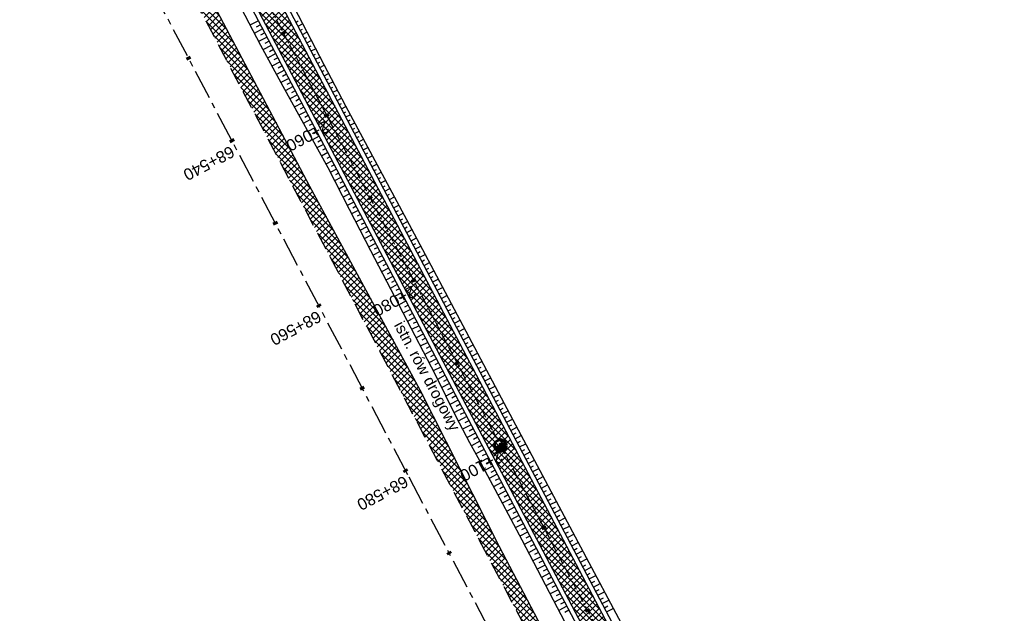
# Model space of a CAD drawing. Header units: metres. Extents: x 7529682 to 7533704, y 5721210 to 5727842.
# Tile 34 of 64: x 7530644 to 7530750, y 5725925 to 5725989. Entities that reach past the tile are written whole.
import ezdxf

# ---------------------------------------------------------------- set-up
doc = ezdxf.new("R2010")
doc.units = ezdxf.units.M
doc.linetypes.add('CENTER', pattern=[50.8, 31.75, -6.35, 6.35, -6.35])
doc.linetypes.add('HIDDEN', pattern=[9.525, 6.35, -3.175])
for name, color, linetype in [('C-DROGI-SYTUACJA-ETYKIETY', 7, 'Continuous'), ('D-hatch-pobocza', 131, 'Continuous'), ('D-pobocza', 7, 'Continuous'), ('D-skarpa', 7, 'Continuous'), ('D-skarpa-kreskowanie', 7, 'Continuous')]:
    doc.layers.add(name, color=color, linetype=linetype)
doc.layers.add('D-hatch-ciag-pieszo-rowerowy', color=7, linetype='Continuous', lineweight=13, true_color=0xff9f80)
for name, color, linetype, lineweight in [('D-krawędzie', 7, 'Continuous', 30), ('D-obrzeża', 7, 'Continuous', 30), ('D-opisy', 7, 'Continuous', 30), ('D-oś', 10, 'CENTER', 30)]:
    doc.layers.add(name, color=color, linetype=linetype, lineweight=lineweight)
doc.layers.add('poprzeczki', color=7, linetype='Continuous', true_color=0x0000c7)
doc.styles.get("Standard").update_dxf_attribs({"font": 'arial.ttf'})
pattern_1 = [(45, (0, 0), (-0.33675960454, 0.33675960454), []), (135, (0, 0), (-0.33675960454, -0.33675960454), [])]

# ---------------------------------------------------------------- blocks, each defined once
blk = doc.blocks.new('AeccTickLine')
at = {"color": 0, "linetype": 'ByBlock', "lineweight": -2}
blk.add_line((0, 1), (0, -1), dxfattribs=at)
blk = doc.blocks.new('kilometraz')
at = {"linetype": 'ByBlock', "lineweight": -2}
blk.add_hatch(color=0, dxfattribs=at).paths.add_polyline_path([(0, -0.28125, 0.41421356), (0.28125, 0, 0.41421356), (0, 0.28125)])
at = {"color": 0, "linetype": 'ByBlock', "lineweight": -2}
blk.add_line((0, 0.28125), (0, -0.28125), dxfattribs=at)
blk.add_circle((0, 0), 0.28125, dxfattribs=at)

msp = doc.modelspace()

# ---------------------------------------------------------------- hatches: boundary and pattern name
at = {"layer": 'D-hatch-ciag-pieszo-rowerowy'}
h = msp.add_hatch(dxfattribs=at)
h.set_pattern_fill('ANSI37', color=256, scale=0.15, style=0)
h.set_pattern_definition(pattern_1)
h.paths.add_polyline_path([(7530664.91, 5726005.01, 0.00515), (7530662.07, 5726010.5), (7530653.61, 5726026.49, -0.00515), (7530650.77, 5726031.98), (7530649.25, 5726035), (7530648.14, 5726034.44), (7530649.66, 5726031.42, 0.00515), (7530652.49, 5726025.93), (7530660.96, 5726009.94, -0.00515), (7530663.79, 5726004.45), (7530666.94, 5725998.21), (7530691.54, 5725951.45), (7530692.66, 5725952.01), (7530668.05, 5725998.78)])
h.paths.add_polyline_path([(7530663.79, 5726004.45, 0.00515), (7530660.96, 5726009.94), (7530652.49, 5726025.93, -0.00515), (7530649.66, 5726031.42), (7530648.14, 5726034.44), (7530647.02, 5726033.88), (7530648.54, 5726030.86, 0.00515), (7530651.37, 5726025.37), (7530659.84, 5726009.38, -0.00515), (7530662.68, 5726003.89), (7530665.83, 5725997.63), (7530690.43, 5725950.89), (7530691.54, 5725951.45), (7530666.94, 5725998.21)])
h = msp.add_hatch(dxfattribs=at)
h.set_pattern_fill('ANSI37', color=256, scale=0.15, style=0)
h.set_pattern_definition(pattern_1)
h.paths.add_polyline_path([(7530714.41, 5725910.76), (7530696.21, 5725945.27), (7530692.66, 5725952.01), (7530691.54, 5725951.45), (7530695.1, 5725944.69), (7530713.31, 5725910.18), (7530731.23, 5725876.24), (7530749.94, 5725840.8), (7530759.63, 5725822.46), (7530760.74, 5725823.04), (7530751.05, 5725841.38), (7530732.33, 5725876.83)])
h.paths.add_polyline_path([(7530713.31, 5725910.18), (7530695.1, 5725944.69), (7530691.54, 5725951.45), (7530690.43, 5725950.89), (7530693.99, 5725944.1), (7530712.2, 5725909.6), (7530730.12, 5725875.66), (7530748.84, 5725840.22), (7530758.52, 5725821.88), (7530759.63, 5725822.46), (7530749.94, 5725840.8), (7530731.23, 5725876.24)])
at = {"layer": 'D-hatch-pobocza'}
h = msp.add_hatch(dxfattribs=at)
h.set_pattern_fill('ANSI37', color=256, scale=0.15, style=0)
h.set_pattern_definition(pattern_1)
h.paths.add_polyline_path([(7530720.98, 5725884.44), (7530708.37, 5725908.34), (7530695.8, 5725932.28), (7530687.36, 5725949.02), (7530675.51, 5725970.87), (7530663.29, 5725994.02), (7530649.63, 5726020.19), (7530635.9, 5726046.17), (7530600.69, 5726114.06), (7530599.74, 5726113.51), (7530641.56, 5726032.01), (7530660.96, 5725995.07), (7530689.13, 5725941.54), (7530707.34, 5725907.03), (7530725.26, 5725873.09), (7530743.97, 5725837.65), (7530770.53, 5725787.12), (7530787.86, 5725754.27), (7530809.81, 5725712.7), (7530812.03, 5725712.54), (7530798.84, 5725737.15), (7530787.35, 5725758.8), (7530776.05, 5725780.2), (7530760.43, 5725809.79), (7530749.22, 5725830.63), (7530733.52, 5725861.06)])

# ---------------------------------------------------------------- linework, layer by layer
at = {"layer": 'D-krawędzie', "linetype": 'HIDDEN', "ltscale": 0.3, "flags": 128}
msp.add_lwpolyline([(7530572.01, 5726166.06), (7530599.74, 5726113.52), (7530641.56, 5726032.01), (7530660.96, 5725995.07), (7530689.13, 5725941.54), (7530707.34, 5725907.03), (7530725.26, 5725873.09), (7530743.97, 5725837.65), (7530770.53, 5725787.12), (7530787.86, 5725754.27), (7530809.9, 5725712.54), (7530824.74, 5725684.39), (7530840.86, 5725653.69), (7530860.68, 5725616.15), (7530865.28, 5725607.39), (7530878.05, 5725583.08), (7530918.17, 5725507.18), (7530950.16, 5725446.31), (7530993.42, 5725364.26), (7531022.77, 5725308.72), (7531053.81, 5725249.87), (7531081.17, 5725197.87), (7531103.9, 5725154.54), (7531128.12, 5725108.45), (7531149.3, 5725068.25), (7531167.38, 5725033.77), (7531197.16, 5724976.99), (7531228.15, 5724918.03), (7531253.15, 5724870.49), (7531286.8, 5724806.65), (7531306.74, 5724768.66), (7531335.09, 5724714.65), (7531357.32, 5724672.44), (7531373.64, 5724641.45), (7531392.16, 5724606), (7531418.48, 5724555.85), (7531439.73, 5724515.58), (7531476.36, 5724446.19), (7531491.8, 5724416.76), (7531531.9, 5724339.93), (7531557.23, 5724291.66), (7531569.85, 5724267.58), (7531591.38, 5724226.55), (7531610, 5724191.1), (7531616.88, 5724178), (7531629.98, 5724153.03), (7531641.01, 5724132.02), (7531664.91, 5724087.62), (7531677.64, 5724064.79), (7531683.11, 5724054.99), (7531686.75, 5724048.18), (7531695.45, 5724031.7), (7531703.75, 5724015.92), (7531709.21, 5724005.51), (7531719.39, 5723986.15), (7531726.3, 5723973), (7531732.74, 5723960.74), (7531735.13, 5723956.19)], dxfattribs=at)
at = {"layer": 'D-obrzeża'}
for points in [[(7530816.72, 5725716.02), (7530808.34, 5725732.53, 0.004099), (7530806.08, 5725736.9), (7530794.94, 5725758), (7530777.71, 5725790.9), (7530751.05, 5725841.38), (7530732.33, 5725876.83), (7530714.41, 5725910.76), (7530696.21, 5725945.27), (7530668.05, 5725998.78), (7530664.91, 5726005.01, 0.00515), (7530662.07, 5726010.5), (7530653.61, 5726026.49, -0.00515), (7530650.77, 5726031.98), (7530642.16, 5726049.1), (7530627.43, 5726076.94), (7530607.07, 5726115.58, 0.017191), (7530603.66, 5726121.55), (7530600.46, 5726126.73, -0.223174), (7530600.17, 5726129.27), (7530602.62, 5726136.56), (7530601.53, 5726138.66)], [(7530597.42, 5726127.91, 0.123992), (7530598.09, 5726125.82), (7530601.49, 5726120.31, -0.017191), (7530604.9, 5726114.34), (7530625.21, 5726075.79), (7530639.93, 5726047.96), (7530648.54, 5726030.86, 0.00515), (7530651.37, 5726025.37), (7530659.84, 5726009.38, -0.00515), (7530662.68, 5726003.89), (7530665.83, 5725997.63), (7530693.99, 5725944.1), (7530712.2, 5725909.6), (7530730.12, 5725875.66), (7530748.84, 5725840.22), (7530775.5, 5725789.74), (7530792.73, 5725756.83), (7530803.87, 5725735.73, -0.004099), (7530806.13, 5725731.36), (7530819.01, 5725705.98)]]:
    msp.add_lwpolyline(points, format="xyb", dxfattribs=at)
at = {"layer": 'D-oś', "ltscale": 0.1}
msp.add_lwpolyline([(7530915.08, 5725505.55), (7530874.95, 5725581.45), (7530862.19, 5725605.76), (7530857.58, 5725614.52), (7530837.76, 5725652.06), (7530821.64, 5725682.76), (7530806.8, 5725710.91), (7530784.77, 5725752.63), (7530767.43, 5725785.49), (7530740.87, 5725836.02), (7530722.16, 5725871.46), (7530704.24, 5725905.4), (7530686.03, 5725939.91), (7530657.86, 5725993.44), (7530638.45, 5726030.39), (7530594.85, 5726110.89), (7530594.85, 5726110.89), (7530594.85, 5726110.89), (7530540.21, 5726214.45)], dxfattribs=at)
at = {"layer": 'D-oś', "ltscale": 0.03}
msp.add_lwpolyline([(7530599.1, 5726130, 0.223174), (7530599.58, 5726125.77), (7530602.58, 5726120.93, -0.017191), (7530605.99, 5726114.96), (7530626.32, 5726076.36), (7530641.04, 5726048.53), (7530649.66, 5726031.42, 0.00515), (7530652.49, 5726025.93), (7530660.96, 5726009.94, -0.00515), (7530663.79, 5726004.45), (7530663.79, 5726004.45), (7530666.94, 5725998.21), (7530695.1, 5725944.69), (7530713.31, 5725910.18), (7530731.23, 5725876.24), (7530749.94, 5725840.8)], format="xyb", dxfattribs=at)
at = {"layer": 'D-pobocza'}
for points in [[(7530817.07, 5725716.43), (7530808.79, 5725732.76, 0.004099), (7530806.53, 5725737.13), (7530795.38, 5725758.23), (7530778.16, 5725791.14), (7530751.49, 5725841.62), (7530732.77, 5725877.06), (7530714.85, 5725911), (7530696.65, 5725945.5), (7530668.49, 5725999.02), (7530665.36, 5726005.24, 0.00515), (7530662.52, 5726010.73), (7530654.05, 5726026.72, -0.00515), (7530651.22, 5726032.21), (7530642.6, 5726049.33), (7530627.87, 5726077.17), (7530607.52, 5726115.82, 0.017191), (7530604.09, 5726121.81), (7530600.89, 5726126.99, -0.095206), (7530600.55, 5726127.88)], [(7530602.01, 5726118.49, -0.012618), (7530604.46, 5726114.11), (7530624.76, 5726075.56), (7530639.48, 5726047.74), (7530648.09, 5726030.63, 0.00515), (7530650.93, 5726025.14), (7530659.4, 5726009.16, -0.00515), (7530662.23, 5726003.66), (7530665.39, 5725997.4), (7530693.55, 5725943.87), (7530711.76, 5725909.36), (7530729.68, 5725875.43), (7530748.39, 5725839.98), (7530775.06, 5725789.51), (7530792.29, 5725756.6), (7530803.43, 5725735.5, -0.004099), (7530805.69, 5725731.13), (7530814.62, 5725713.53)]]:
    msp.add_lwpolyline(points, format="xyb", dxfattribs=at)
msp.add_lwpolyline([(7530798.84, 5725737.15), (7530787.35, 5725758.8), (7530776.05, 5725780.2), (7530760.43, 5725809.79), (7530749.22, 5725830.63), (7530733.52, 5725861.06), (7530720.98, 5725884.44), (7530708.37, 5725908.34), (7530695.8, 5725932.28), (7530687.36, 5725949.02), (7530675.51, 5725970.87), (7530663.29, 5725994.02), (7530649.63, 5726020.19), (7530635.9, 5726046.17), (7530600.69, 5726114.06), (7530599.74, 5726113.51)], dxfattribs=at)
at = {"layer": 'D-skarpa', "linetype": 'Continuous'}
msp.add_lwpolyline([(7530670.1, 5725997.26), (7530677, 5725983.95), (7530679.33, 5725979.52), (7530686.43, 5725966.31), (7530688.77, 5725961.89), (7530697.29, 5725945.84), (7530698.14, 5725944.23), (7530715.61, 5725911.4), (7530716.93, 5725908.91), (7530719.27, 5725904.49), (7530721.6, 5725900.07), (7530723.97, 5725895.67), (7530726.3, 5725891.24), (7530728.58, 5725886.79), (7530730.65, 5725882.91, -0.007251), (7530733.05, 5725878.31), (7530733.49, 5725877.44), (7530735.49, 5725873.48), (7530739.99, 5725864.54, -0.009506), (7530747.04, 5725851.31)], format="xyb", dxfattribs=at)
msp.add_lwpolyline([(7530665.59, 5725994.89), (7530670.21, 5725986.02), (7530672.6, 5725981.63), (7530677.44, 5725972.88), (7530679.72, 5725968.43), (7530682, 5725963.98), (7530688.95, 5725950.69), (7530691.16, 5725946.2), (7530692.65, 5725943.4), (7530693.52, 5725941.79), (7530695.87, 5725937.38), (7530698.23, 5725932.96), (7530702.87, 5725924.11)], dxfattribs=at)
at = {"layer": 'D-skarpa-kreskowanie', "linetype": 'Continuous'}
for p, q in [((7530669.99, 5725988.65, 107.3), (7530669.09, 5725988.18, 106.63)), ((7530670.45, 5725987.77, 107.31), (7530669.55, 5725987.29, 106.63)), ((7530670.22, 5725988.21, 107.31), (7530669.77, 5725987.97, 106.97)), ((7530674.03, 5725988.49, 107.44), (7530674.27, 5725988.62, 107.26)), ((7530674.26, 5725988.05, 107.44), (7530674.74, 5725988.3, 107.08)), ((7530674.49, 5725987.61, 107.44), (7530674.73, 5725987.73, 107.26)), ((7530670.92, 5725986.88, 107.31), (7530670.01, 5725986.41, 106.63)), ((7530670.69, 5725987.33, 107.31), (7530670.23, 5725987.09, 106.97)), ((7530674.72, 5725987.17, 107.45), (7530675.2, 5725987.42, 107.09)), ((7530674.96, 5725986.72, 107.45), (7530675.19, 5725986.85, 107.27)), ((7530671.38, 5725986, 107.31), (7530670.48, 5725985.52, 106.63)), ((7530671.15, 5725986.44, 107.31), (7530670.7, 5725986.2, 106.97)), ((7530675.19, 5725986.28, 107.45), (7530675.66, 5725986.53, 107.1)), ((7530675.42, 5725985.84, 107.45), (7530675.66, 5725985.96, 107.28)), ((7530675.66, 5725985.4, 107.45), (7530676.12, 5725985.64, 107.1)), ((7530671.85, 5725985.11, 107.32), (7530670.96, 5725984.64, 106.65)), ((7530671.62, 5725985.56, 107.32), (7530671.17, 5725985.32, 106.98)), ((7530672.08, 5725984.67, 107.32), (7530671.64, 5725984.44, 106.99)), ((7530675.89, 5725984.95, 107.45), (7530676.12, 5725985.07, 107.28)), ((7530676.12, 5725984.51, 107.46), (7530676.58, 5725984.75, 107.11)), ((7530672.32, 5725984.23, 107.32), (7530671.44, 5725983.77, 106.66)), ((7530672.55, 5725983.79, 107.32), (7530672.11, 5725983.56, 106.99)), ((7530676.35, 5725984.07, 107.46), (7530676.58, 5725984.19, 107.29)), ((7530676.59, 5725983.63, 107.46), (7530677.04, 5725983.86, 107.12)), ((7530672.78, 5725983.34, 107.32), (7530671.92, 5725982.89, 106.67)), ((7530673.25, 5725982.46, 107.33), (7530672.39, 5725982.01, 106.68)), ((7530673.01, 5725982.9, 107.33), (7530672.58, 5725982.67, 107)), ((7530676.82, 5725983.18, 107.46), (7530677.05, 5725983.3, 107.29)), ((7530677.05, 5725982.74, 107.46), (7530677.51, 5725982.98, 107.12)), ((7530677.29, 5725982.3, 107.46), (7530677.51, 5725982.42, 107.29)), ((7530673.71, 5725981.57, 107.33), (7530672.87, 5725981.13, 106.7)), ((7530673.48, 5725982.02, 107.33), (7530673.06, 5725981.79, 107.01)), ((7530677.52, 5725981.86, 107.47), (7530677.97, 5725982.1, 107.12)), ((7530677.75, 5725981.41, 107.47), (7530677.98, 5725981.53, 107.3)), ((7530674.18, 5725980.69, 107.33), (7530673.36, 5725980.26, 106.72)), ((7530673.95, 5725981.13, 107.33), (7530673.53, 5725980.91, 107.02)), ((7530677.98, 5725980.97, 107.47), (7530678.44, 5725981.21, 107.13)), ((7530678.22, 5725980.53, 107.47), (7530678.44, 5725980.65, 107.3)), ((7530678.45, 5725980.09, 107.47), (7530678.91, 5725980.33, 107.13)), ((7530674.64, 5725979.8, 107.34), (7530673.84, 5725979.38, 106.73)), ((7530674.41, 5725980.25, 107.34), (7530674.01, 5725980.03, 107.03)), ((7530674.88, 5725979.36, 107.34), (7530674.48, 5725979.15, 107.04)), ((7530678.68, 5725979.64, 107.47), (7530678.91, 5725979.76, 107.3)), ((7530678.92, 5725979.2, 107.48), (7530679.37, 5725979.44, 107.13)), ((7530675.11, 5725978.92, 107.34), (7530674.33, 5725978.51, 106.75)), ((7530675.34, 5725978.48, 107.34), (7530674.96, 5725978.27, 107.05)), ((7530679.15, 5725978.76, 107.48), (7530679.38, 5725978.88, 107.3)), ((7530679.38, 5725978.32, 107.48), (7530679.85, 5725978.56, 107.13)), ((7530675.58, 5725978.03, 107.34), (7530674.81, 5725977.63, 106.77)), ((7530676.04, 5725977.15, 107.35), (7530675.3, 5725976.76, 106.79)), ((7530675.81, 5725977.59, 107.35), (7530675.43, 5725977.39, 107.06)), ((7530679.61, 5725977.87, 107.48), (7530679.85, 5725978, 107.3)), ((7530679.85, 5725977.43, 107.48), (7530680.32, 5725977.68, 107.13)), ((7530680.08, 5725976.99, 107.48), (7530680.32, 5725977.11, 107.31)), ((7530676.51, 5725976.26, 107.35), (7530675.78, 5725975.88, 106.8)), ((7530676.27, 5725976.71, 107.35), (7530675.91, 5725976.51, 107.07)), ((7530680.31, 5725976.55, 107.49), (7530680.79, 5725976.8, 107.12)), ((7530680.55, 5725976.1, 107.49), (7530680.79, 5725976.23, 107.31)), ((7530676.97, 5725975.38, 107.35), (7530676.26, 5725975.01, 106.82)), ((7530676.74, 5725975.82, 107.35), (7530676.38, 5725975.63, 107.08)), ((7530680.78, 5725975.66, 107.49), (7530681.27, 5725975.92, 107.12)), ((7530681.01, 5725975.22, 107.49), (7530681.26, 5725975.35, 107.31)), ((7530681.24, 5725974.78, 107.49), (7530681.74, 5725975.04, 107.12)), ((7530677.44, 5725974.49, 107.36), (7530676.75, 5725974.13, 106.84)), ((7530677.21, 5725974.94, 107.36), (7530676.86, 5725974.75, 107.09)), ((7530677.67, 5725974.05, 107.36), (7530677.33, 5725973.87, 107.1)), ((7530681.48, 5725974.33, 107.49), (7530681.73, 5725974.47, 107.31)), ((7530681.71, 5725973.89, 107.5), (7530682.21, 5725974.16, 107.12)), ((7530677.9, 5725973.61, 107.36), (7530677.23, 5725973.26, 106.86)), ((7530678.14, 5725973.17, 107.36), (7530677.8, 5725972.99, 107.11)), ((7530681.94, 5725973.45, 107.5), (7530682.2, 5725973.58, 107.31)), ((7530682.18, 5725973.01, 107.5), (7530682.68, 5725973.27, 107.12)), ((7530678.37, 5725972.72, 107.36), (7530677.7, 5725972.37, 106.86)), ((7530678.84, 5725971.84, 107.37), (7530678.16, 5725971.48, 106.86)), ((7530678.6, 5725972.28, 107.37), (7530678.27, 5725972.1, 107.11)), ((7530682.41, 5725972.56, 107.5), (7530682.66, 5725972.7, 107.31)), ((7530682.64, 5725972.12, 107.5), (7530683.16, 5725972.39, 107.11)), ((7530679.3, 5725970.95, 107.37), (7530678.61, 5725970.59, 106.85)), ((7530679.07, 5725971.4, 107.37), (7530678.73, 5725971.22, 107.11)), ((7530682.87, 5725971.68, 107.5), (7530683.13, 5725971.82, 107.31)), ((7530683.11, 5725971.24, 107.51), (7530683.63, 5725971.51, 107.11)), ((7530683.34, 5725970.79, 107.51), (7530683.6, 5725970.93, 107.31)), ((7530679.77, 5725970.07, 107.37), (7530679.07, 5725969.7, 106.85)), ((7530679.53, 5725970.51, 107.37), (7530679.19, 5725970.33, 107.11)), ((7530683.57, 5725970.35, 107.51), (7530684.1, 5725970.63, 107.11)), ((7530683.81, 5725969.91, 107.51), (7530684.07, 5725970.05, 107.31)), ((7530684.04, 5725969.47, 107.51), (7530684.58, 5725969.75, 107.11)), ((7530680.23, 5725969.18, 107.38), (7530679.52, 5725968.81, 106.84)), ((7530680, 5725969.63, 107.38), (7530679.65, 5725969.44, 107.11)), ((7530680.47, 5725968.74, 107.38), (7530680.11, 5725968.55, 107.11)), ((7530684.27, 5725969.02, 107.51), (7530684.54, 5725969.17, 107.31)), ((7530684.5, 5725968.58, 107.52), (7530685.05, 5725968.87, 107.1)), ((7530680.7, 5725968.3, 107.38), (7530679.98, 5725967.92, 106.84)), ((7530680.93, 5725967.86, 107.38), (7530680.57, 5725967.67, 107.11)), ((7530684.74, 5725968.14, 107.52), (7530685.01, 5725968.28, 107.31)), ((7530684.97, 5725967.7, 107.52), (7530685.52, 5725967.99, 107.1)), ((7530681.16, 5725967.41, 107.38), (7530680.43, 5725967.03, 106.83)), ((7530681.4, 5725966.97, 107.39), (7530681.03, 5725966.78, 107.11)), ((7530685.2, 5725967.25, 107.52), (7530685.48, 5725967.4, 107.31)), ((7530685.44, 5725966.81, 107.52), (7530686, 5725967.11, 107.1)), ((7530681.63, 5725966.53, 107.39), (7530680.89, 5725966.14, 106.83)), ((7530682.09, 5725965.64, 107.39), (7530681.35, 5725965.25, 106.83)), ((7530681.86, 5725966.09, 107.39), (7530681.49, 5725965.89, 107.11)), ((7530685.67, 5725966.37, 107.52), (7530685.95, 5725966.52, 107.31)), ((7530685.9, 5725965.93, 107.53), (7530686.47, 5725966.23, 107.1)), ((7530686.13, 5725965.48, 107.53), (7530686.42, 5725965.63, 107.31)), ((7530682.56, 5725964.76, 107.39), (7530681.8, 5725964.36, 106.82)), ((7530682.33, 5725965.2, 107.39), (7530681.95, 5725965, 107.11)), ((7530686.37, 5725965.04, 107.53), (7530686.94, 5725965.34, 107.1)), ((7530686.6, 5725964.6, 107.53), (7530686.89, 5725964.75, 107.31)), ((7530686.83, 5725964.16, 107.53), (7530687.41, 5725964.46, 107.1)), ((7530683.03, 5725963.87, 107.4), (7530682.26, 5725963.47, 106.82)), ((7530682.79, 5725964.32, 107.4), (7530682.41, 5725964.12, 107.11)), ((7530683.26, 5725963.43, 107.4), (7530682.88, 5725963.23, 107.11)), ((7530687.06, 5725963.71, 107.53), (7530687.35, 5725963.87, 107.32)), ((7530687.3, 5725963.27, 107.54), (7530687.88, 5725963.58, 107.1)), ((7530683.49, 5725962.99, 107.4), (7530682.73, 5725962.59, 106.83)), ((7530683.72, 5725962.55, 107.4), (7530683.34, 5725962.34, 107.11)), ((7530687.53, 5725962.83, 107.54), (7530687.82, 5725962.98, 107.32)), ((7530687.76, 5725962.39, 107.54), (7530688.34, 5725962.69, 107.1)), ((7530683.96, 5725962.1, 107.4), (7530683.19, 5725961.7, 106.83)), ((7530684.19, 5725961.66, 107.41), (7530683.81, 5725961.46, 107.12)), ((7530688, 5725961.94, 107.54), (7530688.29, 5725962.1, 107.32)), ((7530688.23, 5725961.5, 107.54), (7530688.81, 5725961.81, 107.1)), ((7530684.42, 5725961.22, 107.41), (7530683.65, 5725960.81, 106.83)), ((7530684.89, 5725960.33, 107.41), (7530684.12, 5725959.93, 106.83)), ((7530684.66, 5725960.78, 107.41), (7530684.27, 5725960.57, 107.12)), ((7530688.46, 5725961.06, 107.54), (7530688.75, 5725961.21, 107.32)), ((7530688.69, 5725960.62, 107.55), (7530689.28, 5725960.93, 107.1)), ((7530688.93, 5725960.17, 107.55), (7530689.22, 5725960.33, 107.33)), ((7530685.35, 5725959.45, 107.41), (7530684.58, 5725959.04, 106.83)), ((7530685.12, 5725959.89, 107.41), (7530684.74, 5725959.69, 107.12)), ((7530689.16, 5725959.73, 107.55), (7530689.75, 5725960.04, 107.1)), ((7530689.39, 5725959.29, 107.55), (7530689.69, 5725959.45, 107.33)), ((7530689.63, 5725958.85, 107.55), (7530690.22, 5725959.16, 107.11)), ((7530685.82, 5725958.56, 107.42), (7530685.04, 5725958.16, 106.83)), ((7530685.59, 5725959.01, 107.42), (7530685.2, 5725958.8, 107.12)), ((7530686.05, 5725958.12, 107.42), (7530685.66, 5725957.92, 107.13)), ((7530689.86, 5725958.4, 107.55), (7530690.16, 5725958.56, 107.33)), ((7530690.09, 5725957.96, 107.56), (7530690.69, 5725958.28, 107.11)), ((7530686.29, 5725957.68, 107.42), (7530685.51, 5725957.27, 106.83)), ((7530686.52, 5725957.24, 107.42), (7530686.13, 5725957.03, 107.13)), ((7530690.32, 5725957.52, 107.56), (7530690.62, 5725957.68, 107.33)), ((7530690.56, 5725957.08, 107.56), (7530691.16, 5725957.39, 107.11)), ((7530686.75, 5725956.79, 107.42), (7530685.97, 5725956.38, 106.84)), ((7530686.98, 5725956.35, 107.43), (7530686.59, 5725956.15, 107.13)), ((7530690.79, 5725956.63, 107.56), (7530691.09, 5725956.79, 107.33)), ((7530691.02, 5725956.19, 107.56), (7530691.63, 5725956.51, 107.11)), ((7530687.22, 5725955.91, 107.43), (7530686.43, 5725955.5, 106.84)), ((7530687.68, 5725955.02, 107.43), (7530686.9, 5725954.61, 106.84)), ((7530687.45, 5725955.47, 107.43), (7530687.06, 5725955.26, 107.13)), ((7530691.26, 5725955.75, 107.56), (7530691.56, 5725955.91, 107.34)), ((7530691.49, 5725955.31, 107.57), (7530692.09, 5725955.63, 107.11)), ((7530691.72, 5725954.87, 107.57), (7530692.02, 5725955.02, 107.34)), ((7530688.15, 5725954.14, 107.43), (7530687.36, 5725953.73, 106.84)), ((7530687.92, 5725954.58, 107.43), (7530687.52, 5725954.37, 107.14)), ((7530691.95, 5725954.42, 107.57), (7530692.56, 5725954.74, 107.11)), ((7530692.19, 5725953.98, 107.57), (7530692.49, 5725954.14, 107.34)), ((7530688.61, 5725953.25, 107.44), (7530687.83, 5725952.84, 106.84)), ((7530688.38, 5725953.7, 107.44), (7530687.99, 5725953.49, 107.14)), ((7530692.42, 5725953.54, 107.57), (7530693.03, 5725953.86, 107.11)), ((7530692.65, 5725953.1, 107.57), (7530692.96, 5725953.26, 107.34)), ((7530692.89, 5725952.65, 107.58), (7530693.5, 5725952.98, 107.11)), ((7530689.08, 5725952.37, 107.44), (7530688.29, 5725951.95, 106.84)), ((7530688.85, 5725952.81, 107.44), (7530688.45, 5725952.6, 107.14)), ((7530689.31, 5725951.93, 107.44), (7530688.92, 5725951.72, 107.14)), ((7530693.12, 5725952.21, 107.58), (7530693.43, 5725952.37, 107.35)), ((7530693.35, 5725951.77, 107.58), (7530693.97, 5725952.09, 107.11)), ((7530689.55, 5725951.48, 107.44), (7530688.75, 5725951.07, 106.85)), ((7530689.78, 5725951.04, 107.45), (7530689.38, 5725950.83, 107.15)), ((7530693.58, 5725951.33, 107.58), (7530693.89, 5725951.49, 107.35)), ((7530693.82, 5725950.88, 107.58), (7530694.44, 5725951.21, 107.12)), ((7530690.01, 5725950.6, 107.45), (7530689.2, 5725950.17, 106.84)), ((7530690.48, 5725949.71, 107.45), (7530689.65, 5725949.28, 106.83)), ((7530690.24, 5725950.16, 107.45), (7530689.83, 5725949.94, 107.14)), ((7530694.05, 5725950.44, 107.58), (7530694.36, 5725950.6, 107.35)), ((7530694.28, 5725950, 107.59), (7530694.91, 5725950.33, 107.12)), ((7530694.52, 5725949.56, 107.59), (7530694.83, 5725949.72, 107.35)), ((7530690.94, 5725948.83, 107.45), (7530690.09, 5725948.38, 106.81)), ((7530690.71, 5725949.27, 107.45), (7530690.29, 5725949.05, 107.14)), ((7530694.75, 5725949.11, 107.59), (7530695.37, 5725949.44, 107.12)), ((7530694.98, 5725948.67, 107.59), (7530695.3, 5725948.84, 107.35)), ((7530691.41, 5725947.94, 107.46), (7530690.53, 5725947.48, 106.8)), ((7530691.18, 5725948.39, 107.46), (7530690.74, 5725948.16, 107.13)), ((7530695.21, 5725948.23, 107.59), (7530695.84, 5725948.56, 107.12)), ((7530695.45, 5725947.79, 107.59), (7530695.76, 5725947.95, 107.36)), ((7530695.68, 5725947.34, 107.6), (7530696.31, 5725947.68, 107.12)), ((7530691.87, 5725947.06, 107.46), (7530690.97, 5725946.59, 106.78)), ((7530691.64, 5725947.5, 107.46), (7530691.2, 5725947.27, 107.12)), ((7530692.11, 5725946.62, 107.46), (7530691.65, 5725946.38, 107.12)), ((7530695.91, 5725946.9, 107.6), (7530696.23, 5725947.07, 107.36)), ((7530696.15, 5725946.46, 107.6), (7530696.78, 5725946.79, 107.12)), ((7530692.34, 5725946.17, 107.46), (7530691.43, 5725945.7, 106.78)), ((7530692.57, 5725945.73, 107.47), (7530692.12, 5725945.49, 107.12)), ((7530696.38, 5725946.02, 107.6), (7530696.7, 5725946.18, 107.36)), ((7530696.61, 5725945.57, 107.6), (7530697.25, 5725945.91, 107.12)), ((7530692.81, 5725945.29, 107.47), (7530691.9, 5725944.81, 106.79)), ((7530693.27, 5725944.4, 107.47), (7530692.37, 5725943.93, 106.79)), ((7530693.04, 5725944.85, 107.47), (7530692.59, 5725944.61, 107.13)), ((7530696.84, 5725945.13, 107.6), (7530697.16, 5725945.3, 107.36)), ((7530697.08, 5725944.69, 107.61), (7530697.72, 5725945.03, 107.12)), ((7530697.31, 5725944.25, 107.61), (7530697.63, 5725944.42, 107.37)), ((7530693.74, 5725943.52, 107.47), (7530692.84, 5725943.05, 106.8)), ((7530693.5, 5725943.96, 107.47), (7530693.06, 5725943.73, 107.13)), ((7530697.54, 5725943.8, 107.61), (7530698.19, 5725944.14, 107.12)), ((7530697.78, 5725943.36, 107.61), (7530698.1, 5725943.53, 107.37)), ((7530694.2, 5725942.64, 107.48), (7530693.31, 5725942.17, 106.81)), ((7530693.97, 5725943.08, 107.48), (7530693.52, 5725942.84, 107.14)), ((7530698.01, 5725942.92, 107.61), (7530698.66, 5725943.26, 107.12)), ((7530698.24, 5725942.48, 107.61), (7530698.57, 5725942.65, 107.37)), ((7530698.48, 5725942.04, 107.62), (7530699.13, 5725942.38, 107.13)), ((7530694.67, 5725941.75, 107.48), (7530693.79, 5725941.28, 106.81)), ((7530694.44, 5725942.19, 107.48), (7530693.99, 5725941.96, 107.14)), ((7530694.9, 5725941.31, 107.48), (7530694.46, 5725941.08, 107.15)), ((7530698.71, 5725941.59, 107.62), (7530699.04, 5725941.76, 107.37)), ((7530698.94, 5725941.15, 107.62), (7530699.6, 5725941.5, 107.13)), ((7530695.14, 5725940.87, 107.48), (7530694.26, 5725940.4, 106.82)), ((7530695.37, 5725940.42, 107.49), (7530694.93, 5725940.19, 107.15)), ((7530699.18, 5725940.71, 107.62), (7530699.5, 5725940.88, 107.37)), ((7530699.41, 5725940.27, 107.62), (7530700.07, 5725940.61, 107.13)), ((7530695.6, 5725939.98, 107.49), (7530694.73, 5725939.52, 106.83)), ((7530696.07, 5725939.1, 107.49), (7530695.2, 5725938.64, 106.83)), ((7530695.84, 5725939.54, 107.49), (7530695.4, 5725939.31, 107.16)), ((7530699.64, 5725939.82, 107.62), (7530699.97, 5725940, 107.38)), ((7530699.88, 5725939.38, 107.63), (7530700.54, 5725939.73, 107.13)), ((7530700.11, 5725938.94, 107.63), (7530700.44, 5725939.11, 107.38)), ((7530696.54, 5725938.21, 107.49), (7530695.67, 5725937.76, 106.84)), ((7530696.3, 5725938.66, 107.49), (7530695.87, 5725938.43, 107.17)), ((7530700.34, 5725938.5, 107.63), (7530701.01, 5725938.85, 107.13)), ((7530700.58, 5725938.06, 107.63), (7530700.91, 5725938.23, 107.38)), ((7530697, 5725937.33, 107.5), (7530696.14, 5725936.87, 106.85)), ((7530696.77, 5725937.77, 107.5), (7530696.34, 5725937.54, 107.17)), ((7530700.81, 5725937.61, 107.63), (7530701.48, 5725937.96, 107.13)), ((7530701.04, 5725937.17, 107.63), (7530701.38, 5725937.35, 107.38)), ((7530701.28, 5725936.73, 107.64), (7530701.95, 5725937.08, 107.13)), ((7530697.47, 5725936.44, 107.5), (7530696.61, 5725935.99, 106.85)), ((7530697.24, 5725936.89, 107.5), (7530696.81, 5725936.66, 107.17)), ((7530697.7, 5725936, 107.5), (7530697.28, 5725935.78, 107.18)), ((7530701.51, 5725936.29, 107.64), (7530701.85, 5725936.46, 107.39)), ((7530701.74, 5725935.84, 107.64), (7530702.41, 5725936.2, 107.13)), ((7530697.94, 5725935.56, 107.5), (7530697.08, 5725935.11, 106.86)), ((7530698.17, 5725935.12, 107.51), (7530697.74, 5725934.89, 107.18)), ((7530701.98, 5725935.4, 107.64), (7530702.31, 5725935.58, 107.39)), ((7530702.21, 5725934.96, 107.64), (7530702.88, 5725935.32, 107.13)), ((7530698.4, 5725934.68, 107.51), (7530697.55, 5725934.23, 106.87)), ((7530698.64, 5725934.23, 107.51), (7530698.21, 5725934.01, 107.19)), ((7530702.44, 5725934.52, 107.64), (7530702.78, 5725934.7, 107.39)), ((7530702.68, 5725934.08, 107.65), (7530703.35, 5725934.43, 107.14)), ((7530698.87, 5725933.79, 107.51), (7530698.02, 5725933.34, 106.87)), ((7530699.34, 5725932.91, 107.51), (7530698.49, 5725932.46, 106.88)), ((7530699.1, 5725933.35, 107.51), (7530698.68, 5725933.13, 107.19)), ((7530702.91, 5725933.63, 107.65), (7530703.25, 5725933.81, 107.39)), ((7530703.14, 5725933.19, 107.65), (7530703.82, 5725933.55, 107.14)), ((7530703.38, 5725932.75, 107.65), (7530703.72, 5725932.93, 107.39)), ((7530699.8, 5725932.02, 107.52), (7530698.95, 5725931.57, 106.88)), ((7530699.57, 5725932.46, 107.52), (7530699.15, 5725932.24, 107.2)), ((7530703.61, 5725932.31, 107.65), (7530704.29, 5725932.67, 107.14)), ((7530703.84, 5725931.86, 107.65), (7530704.19, 5725932.04, 107.4)), ((7530704.08, 5725931.42, 107.66), (7530704.76, 5725931.78, 107.14)), ((7530700.27, 5725931.14, 107.52), (7530699.42, 5725930.69, 106.88)), ((7530700.04, 5725931.58, 107.52), (7530699.61, 5725931.36, 107.2)), ((7530700.5, 5725930.7, 107.52), (7530700.08, 5725930.47, 107.2)), ((7530704.31, 5725930.98, 107.66), (7530704.65, 5725931.16, 107.4)), ((7530704.54, 5725930.54, 107.66), (7530705.23, 5725930.9, 107.14)), ((7530700.74, 5725930.25, 107.52), (7530699.88, 5725929.8, 106.88)), ((7530700.97, 5725929.81, 107.53), (7530700.54, 5725929.59, 107.2)), ((7530704.78, 5725930.1, 107.66), (7530705.12, 5725930.28, 107.4)), ((7530705.01, 5725929.65, 107.66), (7530705.7, 5725930.02, 107.14)), ((7530701.2, 5725929.37, 107.53), (7530700.35, 5725928.92, 106.88)), ((7530701.44, 5725928.93, 107.53), (7530701.01, 5725928.7, 107.21)), ((7530705.24, 5725929.21, 107.66), (7530705.59, 5725929.39, 107.4)), ((7530705.48, 5725928.77, 107.67), (7530706.17, 5725929.13, 107.14)), ((7530701.67, 5725928.48, 107.53), (7530700.81, 5725928.03, 106.88)), ((7530702.14, 5725927.6, 107.53), (7530701.27, 5725927.15, 106.88)), ((7530701.9, 5725928.04, 107.53), (7530701.47, 5725927.82, 107.21)), ((7530705.71, 5725928.33, 107.67), (7530706.06, 5725928.51, 107.41)), ((7530705.94, 5725927.88, 107.67), (7530706.64, 5725928.25, 107.14)), ((7530706.18, 5725927.44, 107.67), (7530706.53, 5725927.63, 107.41)), ((7530702.6, 5725926.72, 107.54), (7530701.74, 5725926.26, 106.89)), ((7530702.37, 5725927.16, 107.54), (7530701.94, 5725926.93, 107.21)), ((7530706.41, 5725927, 107.67), (7530707.11, 5725927.37, 107.14)), ((7530706.64, 5725926.56, 107.67), (7530707, 5725926.74, 107.41)), ((7530706.88, 5725926.12, 107.68), (7530707.58, 5725926.49, 107.15)), ((7530703.07, 5725925.83, 107.54), (7530702.2, 5725925.37, 106.89)), ((7530702.84, 5725926.27, 107.54), (7530702.4, 5725926.04, 107.21)), ((7530703.3, 5725925.39, 107.54), (7530702.87, 5725925.16, 107.22)), ((7530707.11, 5725925.67, 107.68), (7530707.46, 5725925.86, 107.41)), ((7530707.34, 5725925.23, 107.68), (7530708.05, 5725925.6, 107.15))]:
    msp.add_line(p, q, dxfattribs=at)

# ---------------------------------------------------------------- block references
at = {"layer": 'C-DROGI-SYTUACJA-ETYKIETY', "color": 7, "linetype": 'Continuous', "lineweight": 60, "xscale": 0.25, "yscale": 0.25, "zscale": 0.25}
for p, rotation in [((7530662.5, 5725984.63), 297.7532756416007), ((7530667.16, 5725975.78), 297.7532756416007), ((7530671.81, 5725966.93), 297.7532756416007), ((7530676.47, 5725958.08), 297.7532756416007), ((7530681.13, 5725949.23), 297.7532756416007), ((7530685.78, 5725940.38), 297.7532756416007), ((7530690.45, 5725931.54), 297.817559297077)]:
    msp.add_blockref('AeccTickLine', p, dxfattribs=dict(at, rotation=rotation))
at = {"layer": 'poprzeczki', "color": 7, "linetype": 'Continuous', "lineweight": 60, "xscale": 0.25, "yscale": 0.25, "zscale": 0.25}
for p, rotation in [((7530672.67, 5725987.32), 297.7532773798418), ((7530677.32, 5725978.47), 297.7532773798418), ((7530681.98, 5725969.62), 297.7532773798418), ((7530686.64, 5725960.77), 297.7532773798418), ((7530691.29, 5725951.92), 297.7532773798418), ((7530700.62, 5725934.23), 297.8175593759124), ((7530705.29, 5725925.38), 297.8175593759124)]:
    msp.add_blockref('AeccTickLine', p, dxfattribs=dict(at, rotation=rotation))
at = {"layer": 'poprzeczki', "color": 10, "linetype": 'Continuous', "lineweight": 60, "xscale": 2.249999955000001, "yscale": 2.249999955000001, "zscale": 2.249999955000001, "rotation": 297.8175593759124}
msp.add_blockref('kilometraz', (7530695.95, 5725943.07), dxfattribs=at)

# ---------------------------------------------------------------- texts
at = {"layer": 'C-DROGI-SYTUACJA-ETYKIETY', "color": 7}
for s, rotation, p in [('2+060', 207.7533, (7530677.17, 5725977.96)), ('68+540', 207.7533, (7530667, 5725975.27)), ('2+080', 207.7533, (7530686.48, 5725960.26)), ('68+560', 207.7533, (7530676.31, 5725957.58)), ('2+100', 207.8176, (7530695.8, 5725942.56)), ('68+580', 207.7533, (7530685.63, 5725939.88))]:
    msp.add_text(s, height=1.25, rotation=rotation, dxfattribs=at).set_placement(p)
at = {"layer": 'D-opisy'}
msp.add_text('istn. rów drogowy', height=1.2, rotation=298.1037, dxfattribs=at).set_placement((7530684.5, 5725956))

doc.saveas('drawing.dxf')
